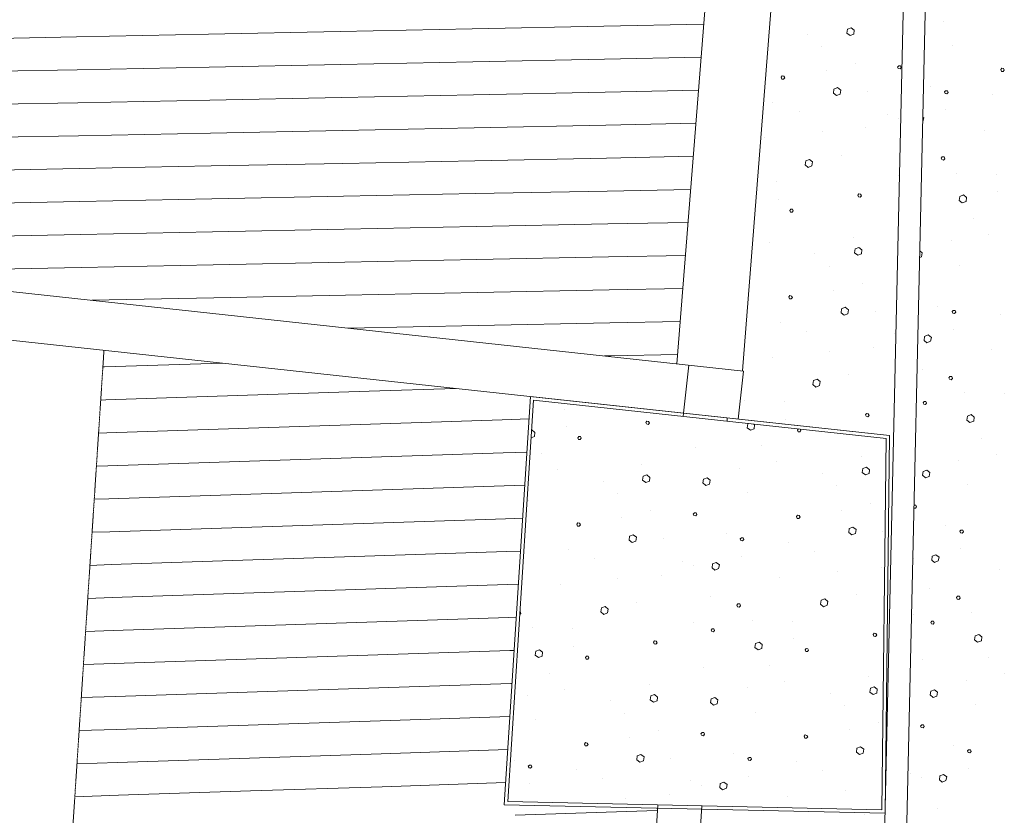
# Model space of a CAD drawing. Header units: millimetres. Extents: x -90830 to 24172, y -102460 to 73669.
# Tile 105 of 198: x -27131 to -22651, y 12082 to 15702. Entities that reach past the tile are written whole.
import ezdxf

# ---------------------------------------------------------------- set-up
doc = ezdxf.new("R2010")
doc.units = ezdxf.units.MM
doc.linetypes.add('ACAD_ISO14W100_S12', pattern=[0.009, 0.007, -0.001, 0, 0, 0, 0, 0, -0.001])
for name, color, linetype, lineweight in [('D21-BUITENWANDEN', 253, 'Continuous', 9), ('Standard', 253, 'Continuous', 9), ('V21-BUITENWANDEN', 253, 'Continuous', 9), ('V27-DAKEN', 253, 'Continuous', 9), ('V36-HOOGTELIJN2000', 253, 'ACAD_ISO14W100_S12', 9)]:
    doc.layers.add(name, color=color, linetype=linetype, lineweight=lineweight)

msp = doc.modelspace()

# ---------------------------------------------------------------- linework, layer by layer
at = {"layer": 'D21-BUITENWANDEN'}
for p, q in [((-22970.6, 22008.7), (-23267.8, 8782)), ((-23838.4, 14103.2), (-33432.1, 15144.5)), ((-23173.7, 13809.7), (-33455.8, 14925.8)), ((-24110.7, 13911.5), (-24087, 14130.2)), ((-23862.2, 13884.5), (-23838.4, 14103.2))]:
    msp.add_line(p, q, dxfattribs=at)
at = {"layer": 'Standard'}
for p, q in [((-22872.9, 21906.6), (-23165.5, 8879.8)), ((-24019.4, 15681.1), (-24473, 15672)), ((-22927.2, 15695.4), (-22927.2, 15695.4)), ((-26272.6, 15635.8), (-26872.5, 15623.8)), ((-25672.7, 15647.9), (-26272.6, 15635.8)), ((-25072.9, 15659.9), (-25672.7, 15647.9)), ((-24473, 15672), (-25072.9, 15659.9)), ((-23547.5, 15635.8), (-23547.5, 15635.8)), ((-23364.2, 15658.2), (-23367.6, 15640)), ((-23367.6, 15640), (-23353.2, 15629.5)), ((-23347.4, 15664.8), (-23364.2, 15658.2)), ((-23353.2, 15629.5), (-23336.4, 15636.1)), ((-23334, 15653.2), (-23347.4, 15664.8)), ((-23336.4, 15636.1), (-23334, 15653.2)), ((-26872.5, 15623.8), (-27472.4, 15611.8)), ((-23482.5, 15579), (-23482.5, 15579)), ((-22888.3, 15583.7), (-22888.3, 15583.7)), ((-25069.9, 15509.9), (-25669.7, 15497.9)), ((-24470, 15522), (-25069.9, 15509.9)), ((-24031.3, 15530.8), (-24470, 15522)), ((-23329.7, 15501.3), (-23329.7, 15501.3)), ((-26869.5, 15473.8), (-27469.4, 15461.8)), ((-26269.6, 15485.9), (-26869.5, 15473.8)), ((-25669.7, 15497.9), (-26269.6, 15485.9)), ((-23461.7, 15469.7), (-23461.7, 15469.7)), ((-23131.2, 15492.2), (-23137, 15486)), ((-23137, 15486), (-23133.8, 15479.1)), ((-23133.8, 15479.1), (-23125.7, 15477.4)), ((-23124.2, 15491.4), (-23131.2, 15492.2)), ((-23125.7, 15477.4), (-23120.9, 15483.6)), ((-23120.9, 15483.6), (-23124.2, 15491.4)), ((-22662.6, 15480.6), (-22667.3, 15474.4)), ((-22667.3, 15474.4), (-22664.1, 15466.5)), ((-22664.1, 15466.5), (-22656, 15465.8)), ((-22654.5, 15478.8), (-22662.6, 15480.6)), ((-22656, 15465.8), (-22651.2, 15471.9)), ((-22651.2, 15471.9), (-22654.5, 15478.8)), ((-23661.9, 15445.7), (-23666.7, 15439.5)), ((-23666.7, 15439.5), (-23663.5, 15431.6)), ((-23663.5, 15431.6), (-23655.4, 15430.9)), ((-23653.9, 15443.9), (-23661.9, 15445.7)), ((-23655.4, 15430.9), (-23650.6, 15437)), ((-23650.6, 15437), (-23653.9, 15443.9)), ((-24467, 15372), (-25066.8, 15360)), ((-24043.1, 15380.5), (-24467, 15372)), ((-23426.7, 15385.8), (-23429.1, 15367.7)), ((-23429.1, 15367.7), (-23414.7, 15356.2)), ((-23409.9, 15392.4), (-23426.7, 15385.8)), ((-23395.5, 15380.9), (-23409.9, 15392.4)), ((-23397.9, 15362.8), (-23395.5, 15380.9)), ((-23273.2, 15374.2), (-23273.2, 15374.2)), ((-22987.9, 15398.1), (-22987.9, 15398.1)), ((-22918.2, 15378.6), (-22923, 15373.4)), ((-22923, 15373.4), (-22919.7, 15365.5)), ((-22910.1, 15377.9), (-22918.2, 15378.6)), ((-22912.7, 15364.8), (-22906.9, 15371)), ((-22906.9, 15371), (-22910.1, 15377.9)), ((-26866.5, 15323.9), (-27466.4, 15311.8)), ((-26266.6, 15335.9), (-26866.5, 15323.9)), ((-25666.7, 15347.9), (-26266.6, 15335.9)), ((-25066.8, 15360), (-25666.7, 15347.9)), ((-23703.7, 15324.1), (-23703.7, 15324.1)), ((-23414.7, 15356.2), (-23397.9, 15362.8)), ((-22919.7, 15365.5), (-22912.7, 15364.8)), ((-22704.3, 15359), (-22704.3, 15359)), ((-23584.2, 15282.3), (-23584.2, 15282.3)), ((-22919.2, 15292.5), (-22919.2, 15292.5)), ((-23183.6, 15272.2), (-23183.6, 15272.2)), ((-23133.8, 15250), (-23133.8, 15250)), ((-23022.7, 15237.3), (-23021.3, 15237.9)), ((-23017.9, 15255), (-23022.3, 15258.5)), ((-23021.3, 15237.9), (-23017.9, 15255)), ((-25663.7, 15198), (-26263.6, 15185.9)), ((-25063.8, 15210), (-25663.7, 15198)), ((-24464, 15222.1), (-25063.8, 15210)), ((-24055, 15230.3), (-24464, 15222.1)), ((-23479.9, 15190.9), (-23479.9, 15190.9)), ((-23281.4, 15208.8), (-23281.4, 15208.8)), ((-22742.8, 15198.6), (-22742.8, 15198.6)), ((-26863.5, 15173.9), (-27463.4, 15161.8)), ((-26263.6, 15185.9), (-26863.5, 15173.9)), ((-23742.2, 15163.7), (-23742.2, 15163.7)), ((-25060.8, 15060), (-25660.7, 15048)), ((-24460.9, 15072.1), (-25060.8, 15060)), ((-24066.9, 15080), (-24460.9, 15072.1)), ((-23554.4, 15059.2), (-23557.8, 15041)), ((-23537.6, 15065.8), (-23554.4, 15059.2)), ((-23524.2, 15054.2), (-23537.6, 15065.8)), ((-23526.6, 15036.1), (-23524.2, 15054.2)), ((-23394.2, 15085.8), (-23394.2, 15085.8)), ((-22933.7, 15077.8), (-22938.5, 15071.7)), ((-22938.5, 15071.7), (-22935.2, 15064.8)), ((-22935.2, 15064.8), (-22928.1, 15063)), ((-22925.6, 15077.1), (-22933.7, 15077.8)), ((-22928.1, 15063), (-22922.4, 15069.2)), ((-22922.4, 15069.2), (-22925.6, 15077.1)), ((-26860.5, 15023.9), (-27460.3, 15011.9)), ((-26260.6, 15036), (-26860.5, 15023.9)), ((-25660.7, 15048), (-26260.6, 15036)), ((-23557.8, 15041), (-23543.4, 15029.5)), ((-23543.4, 15029.5), (-23526.6, 15036.1)), ((-23686.1, 14963.5), (-23686.1, 14963.5)), ((-23133.9, 14993.8), (-23133.9, 14993.8)), ((-22869, 15003.1), (-22869, 15003.1)), ((-22686.7, 14998.4), (-22686.7, 14998.4)), ((-24457.9, 14922.1), (-25057.8, 14910.1)), ((-24078.7, 14929.7), (-24457.9, 14922.1)), ((-22681, 14918.6), (-22681, 14918.6)), ((-26857.5, 14873.9), (-27457.3, 14861.9)), ((-26257.6, 14886), (-26857.5, 14873.9)), ((-25657.7, 14898), (-26257.6, 14886)), ((-25057.8, 14910.1), (-25657.7, 14898)), ((-23680.3, 14883.7), (-23680.3, 14883.7)), ((-23313, 14909.5), (-23317.8, 14903.3)), ((-23317.8, 14903.3), (-23314.6, 14896.4)), ((-23314.6, 14896.4), (-23307.5, 14894.7)), ((-23305, 14907.8), (-23313, 14909.5)), ((-23307.5, 14894.7), (-23301.7, 14900.9)), ((-23301.7, 14900.9), (-23305, 14907.8)), ((-22854.3, 14897.5), (-22856.7, 14879.4)), ((-22856.7, 14879.4), (-22842.3, 14867.9)), ((-22836.5, 14904.1), (-22854.3, 14897.5)), ((-22842.3, 14867.9), (-22825.5, 14874.5)), ((-22823.1, 14892.6), (-22836.5, 14904.1)), ((-22825.5, 14874.5), (-22823.1, 14892.6)), ((-23622.8, 14839.7), (-23627.6, 14833.5)), ((-23627.6, 14833.5), (-23624.3, 14826.6)), ((-23614.7, 14838.9), (-23622.8, 14839.7)), ((-23616.3, 14825.9), (-23611.5, 14832)), ((-23611.5, 14832), (-23614.7, 14838.9)), ((-23624.3, 14826.6), (-23616.3, 14825.9)), ((-22791.8, 14796.6), (-22791.8, 14796.6)), ((-25654.7, 14748.1), (-26254.6, 14736)), ((-25054.8, 14760.1), (-25654.7, 14748.1)), ((-24454.9, 14772.1), (-25054.8, 14760.1)), ((-24090.6, 14779.5), (-24454.9, 14772.1)), ((-26854.4, 14724), (-27454.3, 14711.9)), ((-26254.6, 14736), (-26854.4, 14724)), ((-23337.2, 14712.5), (-23337.2, 14712.5)), ((-22892.3, 14696.1), (-22892.3, 14696.1)), ((-22721.2, 14724), (-22721.2, 14724)), ((-23720.6, 14689.1), (-23720.6, 14689.1)), ((-23329.3, 14658.8), (-23332.7, 14640.7)), ((-23312.5, 14665.4), (-23329.3, 14658.8)), ((-23299.1, 14653.8), (-23312.5, 14665.4)), ((-23301.5, 14636.7), (-23299.1, 14653.8)), ((-23024.5, 14640.4), (-23035.9, 14649.6)), ((-25051.8, 14610.1), (-25651.7, 14598.1)), ((-24451.9, 14622.2), (-25051.8, 14610.1)), ((-24102.4, 14629.2), (-24451.9, 14622.2)), ((-23512.6, 14636.4), (-23512.6, 14636.4)), ((-23332.7, 14640.7), (-23318.3, 14630.2)), ((-23318.3, 14630.2), (-23301.5, 14636.7)), ((-23036.6, 14619.9), (-23027.9, 14623.3)), ((-23027.9, 14623.3), (-23024.5, 14640.4)), ((-26851.4, 14574), (-27451.3, 14562)), ((-26251.6, 14586), (-26851.4, 14574)), ((-25651.7, 14598.1), (-26251.6, 14586)), ((-23447.6, 14579.6), (-23447.6, 14579.6)), ((-22853.4, 14584.3), (-22853.4, 14584.3)), ((-24448.9, 14472.2), (-25048.8, 14460.2)), ((-24114.3, 14478.9), (-24448.9, 14472.2)), ((-23426.8, 14470.3), (-23426.8, 14470.3)), ((-23294.8, 14501.9), (-23294.8, 14501.9)), ((-26248.5, 14436.1), (-26802.5, 14425)), ((-25648.7, 14448.1), (-26248.5, 14436.1)), ((-25048.8, 14460.2), (-25648.7, 14448.1)), ((-23627, 14446.3), (-23631.8, 14440.1)), ((-23631.8, 14440.1), (-23628.6, 14432.2)), ((-23628.6, 14432.2), (-23620.5, 14431.5)), ((-23619, 14444.5), (-23627, 14446.3)), ((-23620.5, 14431.5), (-23615.7, 14437.7)), ((-23615.7, 14437.7), (-23619, 14444.5)), ((-23391.8, 14386.4), (-23394.2, 14368.3)), ((-23375, 14393), (-23391.8, 14386.4)), ((-23360.6, 14381.5), (-23375, 14393)), ((-23363, 14363.4), (-23360.6, 14381.5)), ((-22953, 14398.8), (-22953, 14398.8)), ((-23394.2, 14368.3), (-23379.8, 14356.8)), ((-23379.8, 14356.8), (-23363, 14363.4)), ((-23238.3, 14374.8), (-23238.3, 14374.8)), ((-22883.3, 14379.2), (-22888.1, 14374)), ((-22888.1, 14374), (-22884.8, 14366.1)), ((-22884.8, 14366.1), (-22877.8, 14365.4)), ((-22875.2, 14378.5), (-22883.3, 14379.2)), ((-22877.8, 14365.4), (-22872, 14371.6)), ((-22872, 14371.6), (-22875.2, 14378.5)), ((-22669.4, 14359.6), (-22669.4, 14359.6)), ((-25045.8, 14310.2), (-25636.1, 14298.3)), ((-24445.9, 14322.2), (-25045.8, 14310.2)), ((-24126.1, 14328.7), (-24445.9, 14322.2)), ((-23668.8, 14324.7), (-23668.8, 14324.7)), ((-22884.3, 14293.1), (-22884.3, 14293.1)), ((-23549.3, 14282.9), (-23549.3, 14282.9)), ((-23148.7, 14272.9), (-23148.7, 14272.9)), ((-23014.2, 14260.5), (-23016.6, 14242.4)), ((-22997.4, 14267.1), (-23014.2, 14260.5)), ((-22983, 14255.6), (-22997.4, 14267.1)), ((-22986.4, 14238.5), (-22983, 14255.6)), ((-23246.6, 14209.4), (-23246.6, 14209.4)), ((-23016.6, 14242.4), (-23003.2, 14231.9)), ((-23003.2, 14231.9), (-22986.4, 14238.5)), ((-24442.9, 14172.3), (-24469.7, 14171.7)), ((-24138, 14178.4), (-24442.9, 14172.3)), ((-23707.3, 14164.3), (-23707.3, 14164.3)), ((-23445, 14191.5), (-23445, 14191.5)), ((-22707.9, 14199.2), (-22707.9, 14199.2)), ((-26752.6, 14121.6), (-26744.9, 14121.8)), ((-26744.9, 14121.8), (-26210.4, 14139.4)), ((-23359.3, 14086.4), (-23359.3, 14086.4)), ((-23025, 14111.1), (-23025, 14111.1)), ((-22898.8, 14078.5), (-22903.6, 14072.3)), ((-22903.6, 14072.3), (-22900.3, 14065.4)), ((-22890.7, 14077.7), (-22898.8, 14078.5)), ((-22893.2, 14063.6), (-22887.5, 14069.8)), ((-22887.5, 14069.8), (-22890.7, 14077.7)), ((-25540.6, 14011.3), (-25148.8, 14024.1)), ((-23519.5, 14059.8), (-23522.9, 14041.7)), ((-23522.9, 14041.7), (-23508.5, 14030.1)), ((-23502.7, 14066.4), (-23519.5, 14059.8)), ((-23508.5, 14030.1), (-23491.7, 14036.7)), ((-23489.3, 14054.8), (-23502.7, 14066.4)), ((-23491.7, 14036.7), (-23489.3, 14054.8)), ((-22900.3, 14065.4), (-22893.2, 14063.6)), ((-26740, 13971.9), (-26140.3, 13991.6)), ((-26140.3, 13991.6), (-25540.6, 14011.3)), ((-22834.1, 14003.7), (-22834.1, 14003.7)), ((-22651.8, 13999), (-22651.8, 13999)), ((-26762.4, 13971.2), (-26740, 13971.9)), ((-23833.5, 13968.8), (-23833.5, 13968.8)), ((-23651.2, 13964.1), (-23651.2, 13964.1)), ((-23015.9, 13965.3), (-23020.7, 13959.1)), ((-23020.7, 13959.1), (-23017.4, 13952.2)), ((-23017.4, 13952.2), (-23010.4, 13951.5)), ((-23007.9, 13964.6), (-23015.9, 13965.3)), ((-23010.4, 13951.5), (-23004.6, 13957.7)), ((-23004.6, 13957.7), (-23007.9, 13964.6)), ((-24650.6, 13929.2), (-24650.6, 13929.2)), ((-23278.1, 13910.1), (-23282.9, 13903.9)), ((-23282.9, 13903.9), (-23279.7, 13897.1)), ((-23279.7, 13897.1), (-23272.6, 13895.3)), ((-23270.1, 13908.4), (-23278.1, 13910.1)), ((-23272.6, 13895.3), (-23266.8, 13901.5)), ((-23266.8, 13901.5), (-23270.1, 13908.4)), ((-22819.4, 13898.1), (-22821.8, 13880)), ((-22801.6, 13904.7), (-22819.4, 13898.1)), ((-22788.2, 13893.2), (-22801.6, 13904.7)), ((-22790.6, 13875.1), (-22788.2, 13893.2)), ((-26135.4, 13841.7), (-25535.7, 13861.4)), ((-25535.7, 13861.4), (-24936, 13881)), ((-24936, 13881), (-24813.2, 13885.1)), ((-24644.8, 13849.4), (-24644.8, 13849.4)), ((-24277.5, 13875.2), (-24282.3, 13869)), ((-24282.3, 13869), (-24279.1, 13862.2)), ((-24279.1, 13862.2), (-24272, 13860.4)), ((-24269.5, 13873.5), (-24277.5, 13875.2)), ((-24272, 13860.4), (-24266.2, 13866.6)), ((-24266.2, 13866.6), (-24269.5, 13873.5)), ((-23818.8, 13863.2), (-23821.2, 13845.1)), ((-23821.2, 13845.1), (-23806.8, 13833.6)), ((-23815.8, 13864.4), (-23818.8, 13863.2)), ((-23787.6, 13858.3), (-23791.6, 13861.7)), ((-23790, 13840.2), (-23787.6, 13858.3)), ((-23645.4, 13884.3), (-23645.4, 13884.3)), ((-22821.8, 13880), (-22807.4, 13868.5)), ((-22807.4, 13868.5), (-22790.6, 13875.1)), ((-26772.3, 13820.8), (-26735.1, 13822)), ((-26735.1, 13822), (-26135.4, 13841.7)), ((-24803.7, 13799.7), (-24789.4, 13805.3)), ((-24800.4, 13834.9), (-24801.4, 13834.6)), ((-24787, 13823.4), (-24800.4, 13834.9)), ((-24789.4, 13805.3), (-24787, 13823.4)), ((-24587.3, 13805.4), (-24592.1, 13799.2)), ((-24592.1, 13799.2), (-24588.8, 13792.3)), ((-24579.2, 13804.6), (-24587.3, 13805.4)), ((-24576, 13797.8), (-24579.2, 13804.6)), ((-23806.8, 13833.6), (-23790, 13840.2)), ((-23588.3, 13839.7), (-23592.7, 13834.1)), ((-23592.7, 13834.1), (-23589.4, 13827.2)), ((-23589.4, 13827.2), (-23581.4, 13826.5)), ((-23581.4, 13826.5), (-23576.6, 13832.6)), ((-23576.6, 13832.6), (-23579.5, 13838.7)), ((-24588.8, 13792.3), (-24580.8, 13791.6)), ((-24580.8, 13791.6), (-24576, 13797.8)), ((-24056.1, 13753.9), (-24056.1, 13753.9)), ((-23756.3, 13762.3), (-23756.3, 13762.3)), ((-22756.9, 13797.2), (-22756.9, 13797.2)), ((-26130.5, 13691.8), (-25530.8, 13711.4)), ((-25530.8, 13711.4), (-24931.1, 13731.1)), ((-24931.1, 13731.1), (-24822.9, 13734.7)), ((-24755.6, 13727.4), (-24755.6, 13727.4)), ((-23302.3, 13713.2), (-23302.3, 13713.2)), ((-22686.3, 13724.7), (-22686.3, 13724.7)), ((-26782.1, 13670.4), (-26730.2, 13672.1)), ((-26730.2, 13672.1), (-26130.5, 13691.8)), ((-24301.7, 13678.3), (-24301.7, 13678.3)), ((-23685.7, 13689.8), (-23685.7, 13689.8)), ((-23277.6, 13666), (-23294.4, 13659.4)), ((-23264.2, 13654.4), (-23277.6, 13666)), ((-22857.4, 13696.7), (-22857.4, 13696.7)), ((-24685.1, 13654.9), (-24685.1, 13654.9)), ((-24293.8, 13624.5), (-24297.1, 13606.4)), ((-24277, 13631.1), (-24293.8, 13624.5)), ((-24263.6, 13619.5), (-24277, 13631.1)), ((-24266, 13602.5), (-24263.6, 13619.5)), ((-23856.8, 13661.8), (-23856.8, 13661.8)), ((-23477.7, 13637), (-23477.7, 13637)), ((-23294.4, 13659.4), (-23297.8, 13641.3)), ((-23297.8, 13641.3), (-23283.4, 13630.8)), ((-23283.4, 13630.8), (-23266.6, 13637.3)), ((-23266.6, 13637.3), (-23264.2, 13654.4)), ((-23020.7, 13645.9), (-23023.2, 13628.8)), ((-23023.2, 13628.8), (-23009.7, 13617.3)), ((-23004, 13652.5), (-23020.7, 13645.9)), ((-23009.7, 13617.3), (-22993, 13623.9)), ((-22989.6, 13641), (-23004, 13652.5)), ((-22993, 13623.9), (-22989.6, 13641)), ((-25525.9, 13561.5), (-24926.2, 13581.2)), ((-24926.2, 13581.2), (-24832.7, 13584.3)), ((-24477.1, 13602.1), (-24477.1, 13602.1)), ((-24297.1, 13606.4), (-24282.8, 13595.9)), ((-24282.8, 13595.9), (-24266, 13602.5)), ((-24020.1, 13611), (-24022.5, 13593.9)), ((-24022.5, 13593.9), (-24009.1, 13582.4)), ((-24003.4, 13617.6), (-24020.1, 13611)), ((-24009.1, 13582.4), (-23992.4, 13589)), ((-23988.9, 13606.1), (-24003.4, 13617.6)), ((-23992.4, 13589), (-23988.9, 13606.1)), ((-23412.7, 13580.2), (-23412.7, 13580.2)), ((-22818.5, 13585), (-22818.5, 13585)), ((-26725.2, 13522.2), (-26125.6, 13541.8)), ((-26125.6, 13541.8), (-25525.9, 13561.5)), ((-24412.1, 13545.3), (-24412.1, 13545.3)), ((-23817.9, 13550.1), (-23817.9, 13550.1)), ((-26791.9, 13520), (-26725.2, 13522.2)), ((-24817.3, 13515.2), (-24817.3, 13515.2)), ((-23259.9, 13502.5), (-23259.9, 13502.5)), ((-23061.5, 13493.4), (-23061.9, 13492.9)), ((-23054.4, 13492.7), (-23061.5, 13493.4)), ((-23055.9, 13478.6), (-23051.1, 13484.8)), ((-23051.1, 13484.8), (-23054.4, 13492.7)), ((-24259.3, 13467.6), (-24259.3, 13467.6)), ((-24060.8, 13458.5), (-24066.6, 13452.3)), ((-24066.6, 13452.3), (-24063.4, 13445.4)), ((-24063.4, 13445.4), (-24055.3, 13443.7)), ((-24053.8, 13457.8), (-24060.8, 13458.5)), ((-24055.3, 13443.7), (-24050.5, 13449.9)), ((-24050.5, 13449.9), (-24053.8, 13457.8)), ((-23592.1, 13446.9), (-23596.9, 13440.7)), ((-23596.9, 13440.7), (-23593.7, 13432.8)), ((-23584.1, 13445.2), (-23592.1, 13446.9)), ((-23580.8, 13438.3), (-23584.1, 13445.2)), ((-23391.9, 13470.9), (-23391.9, 13470.9)), ((-23062.2, 13479.9), (-23055.9, 13478.6)), ((-26120.6, 13391.9), (-25521, 13411.6)), ((-25521, 13411.6), (-24921.3, 13431.3)), ((-24921.3, 13431.3), (-24842.4, 13433.9)), ((-24591.5, 13412), (-24596.3, 13405.8)), ((-24596.3, 13405.8), (-24593.1, 13397.9)), ((-24593.1, 13397.9), (-24585, 13397.2)), ((-24583.5, 13410.3), (-24591.5, 13412)), ((-24585, 13397.2), (-24580.2, 13403.4)), ((-24580.2, 13403.4), (-24583.5, 13410.3)), ((-24391.3, 13436), (-24391.3, 13436)), ((-23593.7, 13432.8), (-23585.6, 13432.1)), ((-23585.6, 13432.1), (-23580.8, 13438.3)), ((-22918.1, 13399.4), (-22918.1, 13399.4)), ((-26801.7, 13369.6), (-26720.3, 13372.2)), ((-26720.3, 13372.2), (-26120.6, 13391.9)), ((-24356.3, 13352.1), (-24358.7, 13334.1)), ((-24339.5, 13358.7), (-24356.3, 13352.1)), ((-24325.1, 13347.2), (-24339.5, 13358.7)), ((-23917.5, 13364.5), (-23917.5, 13364.5)), ((-23356.9, 13387), (-23359.3, 13369)), ((-23359.3, 13369), (-23344.9, 13357.4)), ((-23340.1, 13393.6), (-23356.9, 13387)), ((-23344.9, 13357.4), (-23328.1, 13364)), ((-23325.7, 13382.1), (-23340.1, 13393.6)), ((-23328.1, 13364), (-23325.7, 13382.1)), ((-23203.4, 13375.4), (-23203.4, 13375.4)), ((-22848.4, 13379.8), (-22853.2, 13374.6)), ((-22853.2, 13374.6), (-22849.9, 13366.7)), ((-22849.9, 13366.7), (-22842.9, 13366)), ((-22840.3, 13379.1), (-22848.4, 13379.8)), ((-22842.9, 13366), (-22837.1, 13372.2)), ((-22837.1, 13372.2), (-22840.3, 13379.1)), ((-24358.7, 13334.1), (-24344.3, 13322.5)), ((-24344.3, 13322.5), (-24327.5, 13329.1)), ((-24327.5, 13329.1), (-24325.1, 13347.2)), ((-24202.8, 13340.5), (-24202.8, 13340.5)), ((-23847.7, 13344.9), (-23852.6, 13339.7)), ((-23852.6, 13339.7), (-23849.3, 13331.8)), ((-23849.3, 13331.8), (-23842.3, 13331.1)), ((-23839.7, 13344.2), (-23847.7, 13344.9)), ((-23842.3, 13331.1), (-23836.5, 13337.3)), ((-23836.5, 13337.3), (-23839.7, 13344.2)), ((-23633.9, 13325.3), (-23633.9, 13325.3)), ((-26115.7, 13242), (-25516, 13261.7)), ((-25516, 13261.7), (-24916.4, 13281.4)), ((-24916.4, 13281.4), (-24852.2, 13283.5)), ((-24835.9, 13302.4), (-24835.9, 13302.5)), ((-24835.9, 13302.3), (-24835.9, 13302.4)), ((-24633.3, 13290.4), (-24633.3, 13290.4)), ((-23514.4, 13283.5), (-23514.4, 13283.5)), ((-22979.3, 13261.1), (-22981.7, 13243.1)), ((-22962.5, 13267.7), (-22979.3, 13261.1)), ((-22948.1, 13256.2), (-22962.5, 13267.7)), ((-22849.4, 13293.7), (-22849.4, 13293.7)), ((-26811.6, 13219.2), (-26715.4, 13222.3)), ((-26715.4, 13222.3), (-26115.7, 13242)), ((-24513.8, 13248.6), (-24513.8, 13248.6)), ((-24113.2, 13238.6), (-24113.2, 13238.6)), ((-24063.4, 13216.3), (-24063.4, 13216.3)), ((-23978.7, 13226.2), (-23981.1, 13208.2)), ((-23961.9, 13232.8), (-23978.7, 13226.2)), ((-23947.5, 13221.3), (-23961.9, 13232.8)), ((-23950.9, 13204.2), (-23947.5, 13221.3)), ((-23848.7, 13258.8), (-23848.7, 13258.8)), ((-23064, 13251.2), (-23064, 13251.2)), ((-22981.7, 13243.1), (-22968.3, 13232.5)), ((-22968.3, 13232.5), (-22951.5, 13239.1)), ((-22951.5, 13239.1), (-22948.1, 13256.2)), ((-24211, 13175.1), (-24211, 13175.1)), ((-23981.1, 13208.2), (-23967.7, 13197.6)), ((-23967.7, 13197.6), (-23950.9, 13204.2)), ((-23410.1, 13192.1), (-23410.1, 13192.1)), ((-23211.7, 13210), (-23211.7, 13210)), ((-22673, 13199.8), (-22673, 13199.8)), ((-25511.1, 13111.8), (-24911.4, 13131.4)), ((-24911.4, 13131.4), (-24861.9, 13133.1)), ((-24671.7, 13130), (-24671.7, 13130)), ((-24409.5, 13157.2), (-24409.5, 13157.2)), ((-23672.4, 13164.9), (-23672.4, 13164.9)), ((-26710.5, 13072.4), (-26110.8, 13092.1)), ((-26110.8, 13092.1), (-25511.1, 13111.8)), ((-23324.4, 13087), (-23324.4, 13087)), ((-22990.1, 13111.7), (-22990.1, 13111.7)), ((-26821.4, 13068.8), (-26710.5, 13072.4)), ((-24323.8, 13052.1), (-24323.8, 13052.1)), ((-23989.5, 13076.8), (-23989.5, 13076.8)), ((-23863.3, 13044.2), (-23868, 13038)), ((-23868, 13038), (-23864.8, 13031.1)), ((-23855.2, 13043.4), (-23863.3, 13044.2)), ((-23852, 13035.6), (-23855.2, 13043.4)), ((-23484.6, 13060.4), (-23488, 13042.3)), ((-23488, 13042.3), (-23473.6, 13030.8)), ((-23467.8, 13067), (-23484.6, 13060.4)), ((-23473.6, 13030.8), (-23456.8, 13037.3)), ((-23454.4, 13055.4), (-23467.8, 13067)), ((-23456.8, 13037.3), (-23454.4, 13055.4)), ((-22863.9, 13079.1), (-22868.7, 13072.9)), ((-22868.7, 13072.9), (-22865.4, 13066)), ((-22865.4, 13066), (-22858.3, 13064.2)), ((-22855.8, 13078.3), (-22863.9, 13079.1)), ((-22858.3, 13064.2), (-22852.6, 13070.5)), ((-22852.6, 13070.5), (-22855.8, 13078.3)), ((-24855.7, 12995.9), (-24851.3, 13000.7)), ((-24854.6, 13008.5), (-24854.9, 13008.6)), ((-24851.3, 13000.7), (-24854.6, 13008.5)), ((-24484, 13025.5), (-24487.4, 13007.4)), ((-24487.4, 13007.4), (-24472.9, 12995.9)), ((-24467.2, 13032.1), (-24484, 13025.5)), ((-24472.9, 12995.9), (-24456.2, 13002.4)), ((-24453.8, 13020.5), (-24467.2, 13032.1)), ((-24456.2, 13002.4), (-24453.8, 13020.5)), ((-23864.8, 13031.1), (-23857.7, 13029.3)), ((-23857.7, 13029.3), (-23852, 13035.6)), ((-23064.1, 12995), (-23064.1, 12995)), ((-22799.2, 13004.3), (-22799.2, 13004.3)), ((-26105.9, 12942.2), (-25506.2, 12961.8)), ((-25506.2, 12961.8), (-24906.5, 12981.5)), ((-24906.5, 12981.5), (-24871.6, 12982.7)), ((-24063.4, 12960.1), (-24063.4, 12960.1)), ((-23798.6, 12969.4), (-23798.6, 12969.4)), ((-23616.3, 12964.7), (-23616.3, 12964.7)), ((-22981, 12965.9), (-22985.8, 12959.7)), ((-22985.8, 12959.7), (-22982.5, 12952.8)), ((-22982.5, 12952.8), (-22975.5, 12952.1)), ((-22973, 12965.2), (-22981, 12965.9)), ((-22975.5, 12952.1), (-22969.7, 12958.3)), ((-22969.7, 12958.3), (-22973, 12965.2)), ((-26831.2, 12918.3), (-26705.6, 12922.5)), ((-26705.6, 12922.5), (-26105.9, 12942.2)), ((-24798, 12934.5), (-24798, 12934.5)), ((-24615.7, 12929.8), (-24615.7, 12929.8)), ((-23980.4, 12931), (-23985.2, 12924.8)), ((-23985.2, 12924.8), (-23981.9, 12917.9)), ((-23981.9, 12917.9), (-23974.9, 12917.2)), ((-23972.4, 12930.3), (-23980.4, 12931)), ((-23974.9, 12917.2), (-23969.1, 12923.4)), ((-23969.1, 12923.4), (-23972.4, 12930.3)), ((-23243.2, 12910.7), (-23248, 12904.6)), ((-23248, 12904.6), (-23244.8, 12897.7)), ((-23235.2, 12909), (-23243.2, 12910.7)), ((-23231.9, 12902.1), (-23235.2, 12909)), ((-22766.7, 12905.3), (-22784.5, 12898.7)), ((-22753.3, 12893.8), (-22766.7, 12905.3)), ((-24242.6, 12875.8), (-24247.4, 12869.7)), ((-24247.4, 12869.7), (-24244.2, 12862.8)), ((-24244.2, 12862.8), (-24237.1, 12861)), ((-24234.6, 12874.1), (-24242.6, 12875.8)), ((-24237.1, 12861), (-24231.3, 12867.2)), ((-24231.3, 12867.2), (-24234.6, 12874.1)), ((-23783.9, 12863.8), (-23786.3, 12845.7)), ((-23766.1, 12870.4), (-23783.9, 12863.8)), ((-23752.7, 12858.9), (-23766.1, 12870.4)), ((-23755.1, 12840.8), (-23752.7, 12858.9)), ((-23610.5, 12884.9), (-23610.5, 12884.9)), ((-23244.8, 12897.7), (-23237.7, 12895.9)), ((-23237.7, 12895.9), (-23231.9, 12902.1)), ((-22784.5, 12898.7), (-22786.9, 12880.6)), ((-22786.9, 12880.6), (-22772.5, 12869.1)), ((-22772.5, 12869.1), (-22755.7, 12875.7)), ((-22755.7, 12875.7), (-22753.3, 12893.8)), ((-25501.3, 12811.9), (-24901.6, 12831.6)), ((-24901.6, 12831.6), (-24881.4, 12832.3)), ((-24783.3, 12828.9), (-24785.7, 12810.8)), ((-24765.5, 12835.5), (-24783.3, 12828.9)), ((-24752.1, 12824), (-24765.5, 12835.5)), ((-24754.5, 12805.9), (-24752.1, 12824)), ((-24609.9, 12850), (-24609.9, 12850)), ((-23786.3, 12845.7), (-23771.9, 12834.2)), ((-23771.9, 12834.2), (-23755.1, 12840.8)), ((-23553, 12840.9), (-23557.8, 12834.7)), ((-23557.8, 12834.7), (-23554.5, 12827.8)), ((-23554.5, 12827.8), (-23546.5, 12827.1)), ((-23544.9, 12840.1), (-23553, 12840.9)), ((-23546.5, 12827.1), (-23541.7, 12833.3)), ((-23541.7, 12833.3), (-23544.9, 12840.1)), ((-26841, 12767.9), (-26700.6, 12772.6)), ((-26700.6, 12772.6), (-26101, 12792.2)), ((-26101, 12792.2), (-25501.3, 12811.9)), ((-24785.7, 12810.8), (-24771.3, 12799.3)), ((-24771.3, 12799.3), (-24754.5, 12805.9)), ((-24552.4, 12806), (-24557.2, 12799.8)), ((-24557.2, 12799.8), (-24553.9, 12792.9)), ((-24553.9, 12792.9), (-24545.9, 12792.2)), ((-24544.3, 12805.3), (-24552.4, 12806)), ((-24545.9, 12792.2), (-24541.1, 12798.4)), ((-24541.1, 12798.4), (-24544.3, 12805.3)), ((-23021.9, 12789.4), (-23021.9, 12789.4)), ((-22722, 12797.8), (-22722, 12797.8)), ((-24720.7, 12728), (-24720.7, 12728)), ((-24021.2, 12754.5), (-24021.2, 12754.5)), ((-23721.4, 12762.9), (-23721.4, 12762.9)), ((-22651.4, 12725.3), (-22651.4, 12725.3)), ((-25496.4, 12662), (-24896.7, 12681.7)), ((-24896.7, 12681.7), (-24891.1, 12681.9)), ((-24266.8, 12678.9), (-24266.8, 12678.9)), ((-23650.8, 12690.4), (-23650.8, 12690.4)), ((-23267.4, 12713.8), (-23267.4, 12713.8)), ((-22822.5, 12697.3), (-22822.5, 12697.3)), ((-26695.7, 12622.6), (-26096, 12642.3)), ((-26096, 12642.3), (-25496.4, 12662)), ((-24650.2, 12655.5), (-24650.2, 12655.5)), ((-23821.9, 12662.4), (-23821.9, 12662.4)), ((-23442.8, 12637.6), (-23442.8, 12637.6)), ((-23259.5, 12660), (-23262.9, 12641.9)), ((-23262.9, 12641.9), (-23248.5, 12631.4)), ((-23242.7, 12666.6), (-23259.5, 12660)), ((-23248.5, 12631.4), (-23231.7, 12638)), ((-23229.3, 12655.1), (-23242.7, 12666.6)), ((-23231.7, 12638), (-23229.3, 12655.1)), ((-22985.8, 12646.5), (-22988.3, 12629.4)), ((-22969.1, 12653.1), (-22985.8, 12646.5)), ((-22954.7, 12641.6), (-22969.1, 12653.1)), ((-22958.1, 12624.5), (-22954.7, 12641.6)), ((-26850.8, 12617.5), (-26695.7, 12622.6)), ((-24821.3, 12627.5), (-24821.3, 12627.5)), ((-24442.2, 12602.7), (-24442.2, 12602.7)), ((-24258.9, 12625.1), (-24262.2, 12607)), ((-24262.2, 12607), (-24247.9, 12596.5)), ((-24242.1, 12631.7), (-24258.9, 12625.1)), ((-24247.9, 12596.5), (-24231.1, 12603.1)), ((-24228.7, 12620.2), (-24242.1, 12631.7)), ((-24231.1, 12603.1), (-24228.7, 12620.2)), ((-23985.2, 12611.6), (-23987.6, 12594.6)), ((-23987.6, 12594.6), (-23974.2, 12583)), ((-23968.5, 12618.2), (-23985.2, 12611.6)), ((-23974.2, 12583), (-23957.5, 12589.6)), ((-23954, 12606.7), (-23968.5, 12618.2)), ((-23957.5, 12589.6), (-23954, 12606.7)), ((-22988.3, 12629.4), (-22974.8, 12617.9)), ((-22974.8, 12617.9), (-22958.1, 12624.5)), ((-24377.2, 12545.9), (-24377.2, 12545.9)), ((-23783, 12550.7), (-23783, 12550.7)), ((-23377.8, 12580.8), (-23377.8, 12580.8)), ((-22783.6, 12585.6), (-22783.6, 12585.6)), ((-26091.1, 12492.4), (-25491.4, 12512.1)), ((-25491.4, 12512.1), (-24900.9, 12531.5)), ((-24782.4, 12515.8), (-24782.4, 12515.8)), ((-23225, 12503.1), (-23225, 12503.1)), ((-26860.7, 12467.1), (-26690.8, 12472.7)), ((-26690.8, 12472.7), (-26091.1, 12492.4)), ((-24224.4, 12468.2), (-24224.4, 12468.2)), ((-24025.9, 12459.1), (-24031.7, 12452.9)), ((-24018.9, 12458.4), (-24025.9, 12459.1)), ((-24015.6, 12450.5), (-24018.9, 12458.4)), ((-23357, 12471.5), (-23357, 12471.5)), ((-23026.6, 12494), (-23032.3, 12487.8)), ((-23032.3, 12487.8), (-23029.1, 12480.9)), ((-23029.1, 12480.9), (-23021, 12479.2)), ((-23019.5, 12493.3), (-23026.6, 12494)), ((-23021, 12479.2), (-23016.2, 12485.4)), ((-23016.2, 12485.4), (-23019.5, 12493.3)), ((-24556.6, 12412.6), (-24561.4, 12406.4)), ((-24548.6, 12410.9), (-24556.6, 12412.6)), ((-24545.3, 12404), (-24548.6, 12410.9)), ((-24356.4, 12436.6), (-24356.4, 12436.6)), ((-24031.7, 12452.9), (-24028.5, 12446)), ((-24028.5, 12446), (-24020.4, 12444.3)), ((-24020.4, 12444.3), (-24015.6, 12450.5)), ((-23557.2, 12447.5), (-23562, 12441.3)), ((-23562, 12441.3), (-23558.8, 12433.4)), ((-23558.8, 12433.4), (-23550.7, 12432.7)), ((-23549.2, 12445.8), (-23557.2, 12447.5)), ((-23550.7, 12432.7), (-23545.9, 12438.9)), ((-23545.9, 12438.9), (-23549.2, 12445.8)), ((-25486.5, 12362.2), (-24910.6, 12381.1)), ((-24561.4, 12406.4), (-24558.2, 12398.5)), ((-24558.2, 12398.5), (-24550.1, 12397.8)), ((-24550.1, 12397.8), (-24545.3, 12404)), ((-23882.6, 12365.1), (-23882.6, 12365.1)), ((-23322, 12387.7), (-23324.4, 12369.6)), ((-23324.4, 12369.6), (-23310, 12358.1)), ((-23305.2, 12394.2), (-23322, 12387.7)), ((-23310, 12358.1), (-23293.2, 12364.6)), ((-23290.8, 12382.7), (-23305.2, 12394.2)), ((-23293.2, 12364.6), (-23290.8, 12382.7)), ((-22883.2, 12400), (-22883.2, 12400)), ((-22813.5, 12380.4), (-22818.3, 12375.2)), ((-22818.3, 12375.2), (-22815, 12367.3)), ((-22815, 12367.3), (-22808, 12366.6)), ((-22805.4, 12379.7), (-22813.5, 12380.4)), ((-22808, 12366.6), (-22802.2, 12372.8)), ((-22802.2, 12372.8), (-22805.4, 12379.7)), ((-26870.5, 12316.7), (-26685.9, 12322.8)), ((-26685.9, 12322.8), (-26086.2, 12342.5)), ((-26086.2, 12342.5), (-25486.5, 12362.2)), ((-24882, 12330.2), (-24882, 12330.2)), ((-24321.4, 12352.8), (-24323.8, 12334.7)), ((-24323.8, 12334.7), (-24309.4, 12323.2)), ((-24304.6, 12359.3), (-24321.4, 12352.8)), ((-24309.4, 12323.2), (-24292.6, 12329.7)), ((-24290.2, 12347.8), (-24304.6, 12359.3)), ((-24292.6, 12329.7), (-24290.2, 12347.8)), ((-24167.9, 12341.1), (-24167.9, 12341.1)), ((-23812.8, 12345.5), (-23817.7, 12340.3)), ((-23817.7, 12340.3), (-23814.4, 12332.4)), ((-23814.4, 12332.4), (-23807.4, 12331.7)), ((-23804.8, 12344.8), (-23812.8, 12345.5)), ((-23807.4, 12331.7), (-23801.6, 12337.9)), ((-23801.6, 12337.9), (-23804.8, 12344.8)), ((-23599, 12325.9), (-23599, 12325.9)), ((-24812.2, 12310.6), (-24817.1, 12305.4)), ((-24817.1, 12305.4), (-24813.8, 12297.5)), ((-24813.8, 12297.5), (-24806.8, 12296.8)), ((-24804.2, 12309.9), (-24812.2, 12310.6)), ((-24806.8, 12296.8), (-24801, 12303)), ((-24801, 12303), (-24804.2, 12309.9)), ((-24598.4, 12291), (-24598.4, 12291)), ((-23479.5, 12284.1), (-23479.5, 12284.1)), ((-22814.5, 12294.3), (-22814.5, 12294.3)), ((-25481.6, 12212.2), (-24920.3, 12230.7)), ((-24478.9, 12249.2), (-24478.9, 12249.2)), ((-24078.3, 12239.2), (-24078.3, 12239.2)), ((-23927, 12233.4), (-23943.8, 12226.9)), ((-23912.6, 12221.9), (-23927, 12233.4)), ((-23813.8, 12259.4), (-23813.8, 12259.4)), ((-23078.9, 12274.1), (-23078.9, 12274.1)), ((-23029.1, 12251.8), (-23029.1, 12251.8)), ((-22944.4, 12261.8), (-22946.8, 12243.7)), ((-22946.8, 12243.7), (-22933.4, 12233.1)), ((-22927.6, 12268.3), (-22944.4, 12261.8)), ((-22933.4, 12233.1), (-22916.6, 12239.7)), ((-22913.2, 12256.8), (-22927.6, 12268.3)), ((-22916.6, 12239.7), (-22913.2, 12256.8)), ((-26680.9, 12172.9), (-26081.3, 12192.6)), ((-26081.3, 12192.6), (-25481.6, 12212.2)), ((-24813.2, 12224.5), (-24813.2, 12224.5)), ((-24028.5, 12216.9), (-24028.5, 12216.9)), ((-23943.8, 12226.9), (-23946.2, 12208.8)), ((-23946.2, 12208.8), (-23932.8, 12198.2)), ((-23932.8, 12198.2), (-23916, 12204.8)), ((-23916, 12204.8), (-23912.6, 12221.9)), ((-23375.2, 12192.7), (-23375.2, 12192.7)), ((-26880.3, 12166.3), (-26680.9, 12172.9)), ((-24374.6, 12157.8), (-24374.6, 12157.8)), ((-24176.1, 12175.7), (-24176.1, 12175.7)), ((-23637.5, 12165.5), (-23637.5, 12165.5)), ((-24877, 12082), (-24277.3, 12101.7)), ((-24277.3, 12101.7), (-24228.8, 12103.3)), ((-22955.2, 12112.3), (-22955.2, 12112.3)), ((-23289.5, 12087.6), (-23289.5, 12087.6))]:
    msp.add_line(p, q, dxfattribs=at)
at = {"layer": 'V21-BUITENWANDEN'}
for p, q in [((-23068.2, 27740), (-24141.3, 14136.1)), ((-22769.2, 27716.5), (-23842.9, 14103.7))]:
    msp.add_line(p, q, dxfattribs=at)
at = {"layer": 'V27-DAKEN'}
for p, q in [((-24806.6, 13987), (-24926.8, 12130)), ((-23173.7, 13809.7), (-24806.6, 13987)), ((-24792.7, 13970.4), (-24910.9, 12144.6)), ((-23188.8, 13796.3), (-24792.7, 13970.4)), ((-24110.7, 13911.5), (-24111.7, 13896.5)), ((-23911.7, 13889.9), (-23912.7, 13874.9)), ((-23193.3, 12091.2), (-23173.7, 13809.7)), ((-23208.1, 12106.5), (-23188.8, 13796.3)), ((-24910.9, 12144.6), (-23208.1, 12106.5)), ((-24926.8, 12130), (-23193.3, 12091.2)), ((-24227.1, 12129.3), (-24844.8, 2670.4)), ((-24026.9, 12124.9), (-24645.2, 2657.5))]:
    msp.add_line(p, q, dxfattribs=at)
at = {"layer": 'V36-HOOGTELIJN2000'}
msp.add_line((-26747.7, 14197.7), (-27489.2, 2843.1), dxfattribs=at)

doc.saveas('drawing.dxf')
